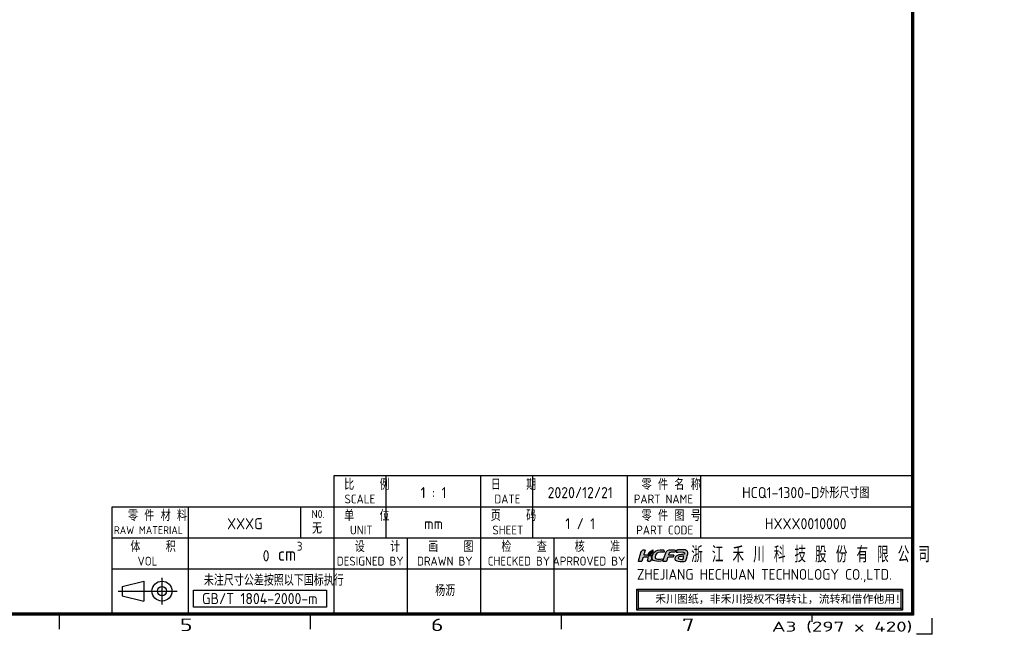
# Model space of a CAD drawing. Extents: x 0 to 576, y 0 to 389.
# Tile 32 of 33: x 288 to 576, y 0 to 180. Entities that reach past the tile are written whole.
import ezdxf
from ezdxf.enums import TextEntityAlignment as Align

# ---------------------------------------------------------------- set-up
doc = ezdxf.new("R2010")
doc.units = 0
doc.header["$LTSCALE"] = 23.1
doc.header["$MEASUREMENT"] = 0
doc.layers.get('0').update_dxf_attribs({"linetype": 'CONTINUOUS'})
doc.layers.add('限高区域④', color=3, linetype='CONTINUOUS')
doc.layers.add('限高区域⑤', color=4, linetype='CONTINUOUS')
doc.styles.get("Standard").update_dxf_attribs({"font": 'isocp3.shx', "bigfont": 'gbcbig.shx'})

# ---------------------------------------------------------------- blocks, each defined once
blk = doc.blocks.new('*T1')
at = {"linetype": 'ByBlock', "width": 1.656197}
blk.add_text('A3 (297 x 420)', height=2, dxfattribs=at).set_placement((367, 16), (395, 16), align=Align.FIT)
blk = doc.blocks.new('hcfa')
at = {"layer": '限高区域⑤'}
h = blk.add_hatch(color=164, dxfattribs=at)
edge = h.paths.add_edge_path()
edge.add_spline(control_points=[(7.07, 2.36), (6.56, 2.36), (5.94, 2.45), (5.68, 1.95)], knot_values=[0.842105, 0.842105, 0.842105, 0.842105, 0.894737, 0.894737, 0.894737, 0.894737], degree=3, periodic=0)
edge.add_spline(control_points=[(5.68, 1.95), (5.5, 1.6), (5.1, 0.37), (5.04, 0.05)], knot_values=[0.894737, 0.894737, 0.894737, 0.894737, 1, 1, 1, 1], degree=3, periodic=0)
edge.add_spline(control_points=[(5.04, 0.05), (5.04, 0.02), (5.04, -0.03), (5.11, -0.03), (5.11, -0.03), (5.11, -0.03), (5.64, -0.03), (5.64, -0.03)], knot_values=[0, 0, 0, 0, 0.052632, 0.052632, 0.052632, 0.052632, 0.105263, 0.105263, 0.105263, 0.105263], degree=3, periodic=0)
edge.add_spline(control_points=[(5.64, -0.03), (5.76, -0.03), (5.74, 0.02), (5.79, 0.22)], knot_values=[0.105263, 0.105263, 0.105263, 0.105263, 0.157895, 0.157895, 0.157895, 0.157895], degree=3, periodic=0)
edge.add_spline(control_points=[(5.79, 0.22), (5.83, 0.33), (5.92, 0.77), (6.02, 0.82)], knot_values=[0.157895, 0.157895, 0.157895, 0.157895, 0.210526, 0.210526, 0.210526, 0.210526], degree=3, periodic=0)
edge.add_spline(control_points=[(6.02, 0.82), (6.12, 0.94), (6.84, 0.81), (7.05, 0.86)], knot_values=[0.210526, 0.210526, 0.210526, 0.210526, 0.263158, 0.263158, 0.263158, 0.263158], degree=3, periodic=0)
edge.add_spline(control_points=[(7.05, 0.86), (7.09, 0.87), (7.11, 0.89), (7.12, 0.92)], knot_values=[0.263158, 0.263158, 0.263158, 0.263158, 0.315789, 0.315789, 0.315789, 0.315789], degree=3, periodic=0)
edge.add_spline(control_points=[(7.12, 0.92), (7.14, 0.97), (7.21, 1.14), (7.21, 1.2)], knot_values=[0.315789, 0.315789, 0.315789, 0.315789, 0.368421, 0.368421, 0.368421, 0.368421], degree=3, periodic=0)
edge.add_spline(control_points=[(7.21, 1.2), (7.21, 1.24), (7.23, 1.29), (7.18, 1.3)], knot_values=[0.368421, 0.368421, 0.368421, 0.368421, 0.421053, 0.421053, 0.421053, 0.421053], degree=3, periodic=0)
edge.add_spline(control_points=[(7.18, 1.3), (6.84, 1.38), (6.46, 1.35), (6.12, 1.32)], knot_values=[0.421053, 0.421053, 0.421053, 0.421053, 0.473684, 0.473684, 0.473684, 0.473684], degree=3, periodic=0)
edge.add_spline(control_points=[(6.12, 1.32), (6.12, 1.37), (6.16, 1.49), (6.17, 1.54)], knot_values=[0.473684, 0.473684, 0.473684, 0.473684, 0.526316, 0.526316, 0.526316, 0.526316], degree=3, periodic=0)
edge.add_spline(control_points=[(6.17, 1.54), (6.24, 1.77), (6.43, 1.86), (6.7, 1.86), (6.7, 1.86), (6.7, 1.86), (7.19, 1.86), (7.19, 1.86)], knot_values=[0.526316, 0.526316, 0.526316, 0.526316, 0.578947, 0.578947, 0.578947, 0.578947, 0.631579, 0.631579, 0.631579, 0.631579], degree=3, periodic=0)
edge.add_spline(control_points=[(7.19, 1.86), (7.31, 1.86), (7.45, 1.84), (7.48, 1.91)], knot_values=[0.631579, 0.631579, 0.631579, 0.631579, 0.684211, 0.684211, 0.684211, 0.684211], degree=3, periodic=0)
edge.add_spline(control_points=[(7.48, 1.91), (7.5, 1.96), (7.57, 2.13), (7.57, 2.19)], knot_values=[0.684211, 0.684211, 0.684211, 0.684211, 0.736842, 0.736842, 0.736842, 0.736842], degree=3, periodic=0)
edge.add_spline(control_points=[(7.57, 2.19), (7.57, 2.25), (7.56, 2.29), (7.49, 2.32)], knot_values=[0.736842, 0.736842, 0.736842, 0.736842, 0.789474, 0.789474, 0.789474, 0.789474], degree=3, periodic=0)
edge.add_spline(control_points=[(7.49, 2.32), (7.38, 2.36), (7.17, 2.36), (7.07, 2.36)], knot_values=[0.789474, 0.789474, 0.789474, 0.789474, 0.842105, 0.842105, 0.842105, 0.842105], degree=3, periodic=0)
edge = h.paths.add_edge_path()
edge.add_spline(control_points=[(3.72, 1.65), (4.08, 2.02), (4.83, 1.84), (5.23, 1.86)], knot_values=[0.538462, 0.538462, 0.538462, 0.538462, 0.615385, 0.615385, 0.615385, 0.615385], degree=3, periodic=0)
edge.add_spline(control_points=[(5.23, 1.86), (5.27, 1.86), (5.31, 2.17), (5.2, 2.29)], knot_values=[0.615385, 0.615385, 0.615385, 0.615385, 0.692308, 0.692308, 0.692308, 0.692308], degree=3, periodic=0)
edge.add_spline(control_points=[(5.2, 2.29), (5.15, 2.34), (5.05, 2.36), (4.95, 2.37)], knot_values=[0.692308, 0.692308, 0.692308, 0.692308, 0.769231, 0.769231, 0.769231, 0.769231], degree=3, periodic=0)
edge.add_spline(control_points=[(4.95, 2.37), (4.27, 2.4), (3.51, 2.36), (3.08, 1.72)], knot_values=[0.769231, 0.769231, 0.769231, 0.769231, 0.846154, 0.846154, 0.846154, 0.846154], degree=3, periodic=0)
edge.add_spline(control_points=[(3.08, 1.72), (2.87, 1.41), (2.66, 0.72), (2.88, 0.37)], knot_values=[0.846154, 0.846154, 0.846154, 0.846154, 1, 1, 1, 1], degree=3, periodic=0)
edge.add_spline(control_points=[(2.88, 0.37), (2.95, 0.26), (3.06, 0.13), (3.25, 0.08)], knot_values=[0, 0, 0, 0, 0.076923, 0.076923, 0.076923, 0.076923], degree=3, periodic=0)
edge.add_spline(control_points=[(3.25, 0.08), (3.71, -0.04), (4.59, -0.06), (4.85, 0.08)], knot_values=[0.076923, 0.076923, 0.076923, 0.076923, 0.153846, 0.153846, 0.153846, 0.153846], degree=3, periodic=0)
edge.add_spline(control_points=[(4.85, 0.08), (4.96, 0.13), (5.03, 0.39), (5, 0.47)], knot_values=[0.153846, 0.153846, 0.153846, 0.153846, 0.230769, 0.230769, 0.230769, 0.230769], degree=3, periodic=0)
edge.add_spline(control_points=[(5, 0.47), (4.99, 0.51), (4.61, 0.46), (4.52, 0.46)], knot_values=[0.230769, 0.230769, 0.230769, 0.230769, 0.307692, 0.307692, 0.307692, 0.307692], degree=3, periodic=0)
edge.add_spline(control_points=[(4.52, 0.46), (4.29, 0.45), (3.89, 0.42), (3.69, 0.5)], knot_values=[0.307692, 0.307692, 0.307692, 0.307692, 0.384615, 0.384615, 0.384615, 0.384615], degree=3, periodic=0)
edge.add_spline(control_points=[(3.69, 0.5), (3.51, 0.58), (3.39, 0.62), (3.39, 0.8)], knot_values=[0.384615, 0.384615, 0.384615, 0.384615, 0.461538, 0.461538, 0.461538, 0.461538], degree=3, periodic=0)
edge.add_spline(control_points=[(3.39, 0.8), (3.39, 1.04), (3.54, 1.47), (3.72, 1.65)], knot_values=[0.461538, 0.461538, 0.461538, 0.461538, 0.538462, 0.538462, 0.538462, 0.538462], degree=3, periodic=0)
edge = h.paths.add_edge_path()
edge.add_spline(control_points=[(1.07, 1.31), (1.08, 1.43), (1.2, 1.78), (1.24, 1.9)], knot_values=[0.68, 0.68, 0.68, 0.68, 0.72, 0.72, 0.72, 0.72], degree=3, periodic=0)
edge.add_spline(control_points=[(1.24, 1.9), (1.26, 1.97), (1.36, 2.23), (1.36, 2.28)], knot_values=[0.72, 0.72, 0.72, 0.72, 0.76, 0.76, 0.76, 0.76], degree=3, periodic=0)
edge.add_spline(control_points=[(1.36, 2.28), (1.36, 2.39), (1.07, 2.39), (0.92, 2.35)], knot_values=[0.76, 0.76, 0.76, 0.76, 0.8, 0.8, 0.8, 0.8], degree=3, periodic=0)
edge.add_spline(control_points=[(0.92, 2.35), (0.83, 2.31), (0.74, 2.24), (0.68, 2.17)], knot_values=[0.8, 0.8, 0.8, 0.8, 0.84, 0.84, 0.84, 0.84], degree=3, periodic=0)
edge.add_spline(control_points=[(0.68, 2.17), (0.61, 2.08), (0.53, 1.93), (0.5, 1.82)], knot_values=[0.84, 0.84, 0.84, 0.84, 0.88, 0.88, 0.88, 0.88], degree=3, periodic=0)
edge.add_spline(control_points=[(0.5, 1.82), (0.35, 1.34), (0.22, 0.86), (0.09, 0.38)], knot_values=[0.88, 0.88, 0.88, 0.88, 0.92, 0.92, 0.92, 0.92], degree=3, periodic=0)
edge.add_spline(control_points=[(0.09, 0.38), (0.07, 0.32), (-0.01, 0.1), (-0.01, 0.05)], knot_values=[0.92, 0.92, 0.92, 0.92, 1, 1, 1, 1], degree=3, periodic=0)
edge.add_spline(control_points=[(-0.01, 0.05), (-0.01, 0.02), (-0.01, -0.03), (0.06, -0.03), (0.06, -0.03), (0.06, -0.03), (0.59, -0.03), (0.59, -0.03)], knot_values=[0, 0, 0, 0, 0.04, 0.04, 0.04, 0.04, 0.08, 0.08, 0.08, 0.08], degree=3, periodic=0)
edge.add_spline(control_points=[(0.59, -0.03), (0.71, -0.03), (0.72, 0.1), (0.75, 0.22), (0.75, 0.22), (0.75, 0.22), (0.89, 0.69), (0.89, 0.69)], knot_values=[0.08, 0.08, 0.08, 0.08, 0.12, 0.12, 0.12, 0.12, 0.16, 0.16, 0.16, 0.16], degree=3, periodic=0)
edge.add_spline(control_points=[(0.89, 0.69), (0.91, 0.76), (0.93, 0.77), (0.99, 0.8)], knot_values=[0.16, 0.16, 0.16, 0.16, 0.2, 0.2, 0.2, 0.2], degree=3, periodic=0)
edge.add_spline(control_points=[(0.99, 0.8), (1.12, 0.86), (1.89, 0.9), (1.97, 0.81)], knot_values=[0.2, 0.2, 0.2, 0.2, 0.24, 0.24, 0.24, 0.24], degree=3, periodic=0)
edge.add_spline(control_points=[(1.97, 0.81), (2.06, 0.7), (1.94, 0.45), (1.89, 0.3)], knot_values=[0.24, 0.24, 0.24, 0.24, 0.28, 0.28, 0.28, 0.28], degree=3, periodic=0)
edge.add_spline(control_points=[(1.89, 0.3), (1.87, 0.21), (1.75, -0.03), (1.9, -0.03), (1.9, -0.03), (1.9, -0.03), (2.39, -0.03), (2.39, -0.03)], knot_values=[0.28, 0.28, 0.28, 0.28, 0.32, 0.32, 0.32, 0.32, 0.36, 0.36, 0.36, 0.36], degree=3, periodic=0)
edge.add_spline(control_points=[(2.39, -0.03), (2.47, -0.03), (2.66, 0.65), (2.66, 0.77)], knot_values=[0.36, 0.36, 0.36, 0.36, 0.4, 0.4, 0.4, 0.4], degree=3, periodic=0)
edge.add_spline(control_points=[(2.66, 0.77), (2.66, 0.98), (2.57, 1.1), (2.45, 1.19)], knot_values=[0.4, 0.4, 0.4, 0.4, 0.44, 0.44, 0.44, 0.44], degree=3, periodic=0)
edge.add_spline(control_points=[(2.45, 1.19), (2.4, 1.22), (2.34, 1.25), (2.28, 1.27)], knot_values=[0.44, 0.44, 0.44, 0.44, 0.48, 0.48, 0.48, 0.48], degree=3, periodic=0)
edge.add_spline(control_points=[(2.28, 1.27), (2.25, 1.27), (2.22, 1.27), (2.19, 1.26)], knot_values=[0.48, 0.48, 0.48, 0.48, 0.52, 0.52, 0.52, 0.52], degree=3, periodic=0)
edge.add_spline(control_points=[(2.19, 1.26), (2.15, 1.09), (2.21, 1.14), (2.01, 1.05)], knot_values=[0.52, 0.52, 0.52, 0.52, 0.56, 0.56, 0.56, 0.56], degree=3, periodic=0)
edge.add_spline(control_points=[(2.01, 1.05), (1.98, 1.04), (2, 1.04), (1.96, 1.03)], knot_values=[0.56, 0.56, 0.56, 0.56, 0.6, 0.6, 0.6, 0.6], degree=3, periodic=0)
edge.add_spline(control_points=[(1.96, 1.03), (1.96, 1.1), (1.99, 1.22), (2.03, 1.33)], knot_values=[0.6, 0.6, 0.6, 0.6, 0.64, 0.64, 0.64, 0.64], degree=3, periodic=0)
edge.add_spline(control_points=[(2.03, 1.33), (1.71, 1.37), (1.35, 1.32), (1.07, 1.31)], knot_values=[0.64, 0.64, 0.64, 0.64, 0.68, 0.68, 0.68, 0.68], degree=3, periodic=0)
edge = h.paths.add_edge_path()
edge.add_spline(control_points=[(9.76, 0.39), (9.93, 0.81), (10.07, 1.5), (10.1, 1.82)], knot_values=[0, 0, 0, 0, 0.045455, 0.045455, 0.045455, 0.045455], degree=3, periodic=0)
edge.add_spline(control_points=[(10.1, 1.82), (10.09, 1.99), (10.01, 2.14), (9.78, 2.25)], knot_values=[0.909091, 0.909091, 0.909091, 0.909091, 1, 1, 1, 1], degree=3, periodic=0)
edge.add_spline(control_points=[(9.78, 2.25), (9.53, 2.38), (9.13, 2.37), (8.82, 2.37)], knot_values=[0.863636, 0.863636, 0.863636, 0.863636, 0.909091, 0.909091, 0.909091, 0.909091], degree=3, periodic=0)
edge.add_spline(control_points=[(8.82, 2.37), (8.55, 2.37), (8.28, 2.37), (8.04, 2.34)], knot_values=[0.818182, 0.818182, 0.818182, 0.818182, 0.863636, 0.863636, 0.863636, 0.863636], degree=3, periodic=0)
edge.add_spline(control_points=[(8.04, 2.34), (7.98, 2.33), (7.9, 2.32), (7.86, 2.29)], knot_values=[0.772727, 0.772727, 0.772727, 0.772727, 0.818182, 0.818182, 0.818182, 0.818182], degree=3, periodic=0)
edge.add_spline(control_points=[(7.86, 2.29), (7.79, 2.25), (7.73, 2), (7.71, 1.93)], knot_values=[0.727273, 0.727273, 0.727273, 0.727273, 0.772727, 0.772727, 0.772727, 0.772727], degree=3, periodic=0)
edge.add_spline(control_points=[(7.71, 1.93), (7.7, 1.89), (7.68, 1.86), (7.72, 1.86)], knot_values=[0.681818, 0.681818, 0.681818, 0.681818, 0.727273, 0.727273, 0.727273, 0.727273], degree=3, periodic=0)
edge.add_spline(control_points=[(7.72, 1.86), (8.06, 1.9), (9.44, 2.11), (9.44, 1.71)], knot_values=[0.636364, 0.636364, 0.636364, 0.636364, 0.681818, 0.681818, 0.681818, 0.681818], degree=3, periodic=0)
edge.add_spline(control_points=[(9.44, 1.71), (9.44, 1.65), (9.43, 1.5), (9.4, 1.48)], knot_values=[0.590909, 0.590909, 0.590909, 0.590909, 0.636364, 0.636364, 0.636364, 0.636364], degree=3, periodic=0)
edge.add_spline(control_points=[(9.4, 1.48), (9.39, 1.47), (9.38, 1.47), (9.36, 1.47)], knot_values=[0.545455, 0.545455, 0.545455, 0.545455, 0.590909, 0.590909, 0.590909, 0.590909], degree=3, periodic=0)
edge.add_spline(control_points=[(9.36, 1.47), (8.99, 1.39), (8.61, 1.41), (8.23, 1.31)], knot_values=[0.5, 0.5, 0.5, 0.5, 0.545455, 0.545455, 0.545455, 0.545455], degree=3, periodic=0)
edge.add_spline(control_points=[(8.23, 1.31), (8.05, 1.26), (7.85, 1.18), (7.71, 1.07)], knot_values=[0.454545, 0.454545, 0.454545, 0.454545, 0.5, 0.5, 0.5, 0.5], degree=3, periodic=0)
edge.add_spline(control_points=[(7.71, 1.07), (7.64, 1.01), (7.57, 0.94), (7.52, 0.87)], knot_values=[0.409091, 0.409091, 0.409091, 0.409091, 0.454545, 0.454545, 0.454545, 0.454545], degree=3, periodic=0)
edge.add_spline(control_points=[(7.52, 0.87), (7.44, 0.72), (7.38, 0.48), (7.47, 0.32)], knot_values=[0.363636, 0.363636, 0.363636, 0.363636, 0.409091, 0.409091, 0.409091, 0.409091], degree=3, periodic=0)
edge.add_spline(control_points=[(7.47, 0.32), (7.5, 0.28), (7.53, 0.24), (7.57, 0.21)], knot_values=[0.318182, 0.318182, 0.318182, 0.318182, 0.363636, 0.363636, 0.363636, 0.363636], degree=3, periodic=0)
edge.add_spline(control_points=[(7.57, 0.21), (7.78, -0.01), (8.48, -0.04), (8.78, -0.02)], knot_values=[0.272727, 0.272727, 0.272727, 0.272727, 0.318182, 0.318182, 0.318182, 0.318182], degree=3, periodic=0)
edge.add_spline(control_points=[(8.78, -0.02), (8.82, -0.02), (8.85, -0.02), (8.96, -0.01)], knot_values=[0.227273, 0.227273, 0.227273, 0.227273, 0.272727, 0.272727, 0.272727, 0.272727], degree=3, periodic=0)
edge.add_spline(control_points=[(8.96, -0.01), (8.96, -0.01), (8.95, -0.04), (8.95, -0.04)], knot_values=[0.181818, 0.181818, 0.181818, 0.181818, 0.227273, 0.227273, 0.227273, 0.227273], degree=3, periodic=0)
edge.add_spline(control_points=[(8.95, -0.04), (8.95, -0.04), (8.95, -0.04), (8.96, -0.04)], knot_values=[0.136364, 0.136364, 0.136364, 0.136364, 0.181818, 0.181818, 0.181818, 0.181818], degree=3, periodic=0)
edge.add_spline(control_points=[(8.96, -0.04), (9.17, -0.04), (9.51, -0.01), (9.57, 0.04)], knot_values=[0.090909, 0.090909, 0.090909, 0.090909, 0.136364, 0.136364, 0.136364, 0.136364], degree=3, periodic=0)
edge.add_spline(control_points=[(9.57, 0.04), (9.64, 0.1), (9.72, 0.29), (9.76, 0.39)], knot_values=[0.045455, 0.045455, 0.045455, 0.045455, 0.090909, 0.090909, 0.090909, 0.090909], degree=3, periodic=0)
edge = h.paths.add_edge_path(flags=16)
edge.add_spline(control_points=[(9.27, 1.06), (9.24, 0.91), (9.12, 0.54), (9.07, 0.41)], knot_values=[0.6, 0.6, 0.6, 0.6, 1, 1, 1, 1], degree=3, periodic=0)
edge.add_spline(control_points=[(9.07, 0.41), (8.88, 0.41), (8.11, 0.36), (8.11, 0.65)], knot_values=[0, 0, 0, 0, 0.2, 0.2, 0.2, 0.2], degree=3, periodic=0)
edge.add_spline(control_points=[(8.11, 0.65), (8.11, 0.76), (8.19, 0.85), (8.26, 0.9)], knot_values=[0.2, 0.2, 0.2, 0.2, 0.4, 0.4, 0.4, 0.4], degree=3, periodic=0)
edge.add_spline(control_points=[(8.26, 0.9), (8.43, 1.01), (9.09, 1.06), (9.27, 1.06)], knot_values=[0.4, 0.4, 0.4, 0.4, 0.6, 0.6, 0.6, 0.6], degree=3, periodic=0)
h = blk.add_hatch(color=82, dxfattribs=at)
edge = h.paths.add_edge_path()
edge.add_spline(control_points=[(2.71, 1.97), (2.54, 1.64), (2.3, 1.69), (2.12, 1.4)], knot_values=[0.823529, 0.823529, 0.823529, 0.823529, 0.882353, 0.882353, 0.882353, 0.882353], degree=3, periodic=0)
edge.add_spline(control_points=[(2.12, 1.4), (2.08, 1.35), (2.02, 1.18), (2.02, 1.11)], knot_values=[0.882353, 0.882353, 0.882353, 0.882353, 1, 1, 1, 1], degree=3, periodic=0)
edge.add_spline(control_points=[(2.02, 1.11), (2.03, 1.11), (2.03, 1.11), (2.04, 1.12)], knot_values=[0, 0, 0, 0, 0.058824, 0.058824, 0.058824, 0.058824], degree=3, periodic=0)
edge.add_spline(control_points=[(2.04, 1.12), (2.14, 1.16), (2.1, 1.13), (2.13, 1.24)], knot_values=[0.058824, 0.058824, 0.058824, 0.058824, 0.117647, 0.117647, 0.117647, 0.117647], degree=3, periodic=0)
edge.add_spline(control_points=[(2.13, 1.24), (2.14, 1.27), (2.14, 1.28), (2.15, 1.31)], knot_values=[0.117647, 0.117647, 0.117647, 0.117647, 0.176471, 0.176471, 0.176471, 0.176471], degree=3, periodic=0)
edge.add_spline(control_points=[(2.15, 1.31), (2.51, 1.32), (2.84, 1.56), (2.9, 1.92)], knot_values=[0.176471, 0.176471, 0.176471, 0.176471, 0.235294, 0.235294, 0.235294, 0.235294], degree=3, periodic=0)
edge.add_spline(control_points=[(2.9, 1.92), (2.91, 1.98), (2.92, 2.04), (2.92, 2.11)], knot_values=[0.235294, 0.235294, 0.235294, 0.235294, 0.294118, 0.294118, 0.294118, 0.294118], degree=3, periodic=0)
edge.add_spline(control_points=[(2.92, 2.11), (2.92, 2.11), (2.92, 2.25), (2.92, 2.25)], knot_values=[0.294118, 0.294118, 0.294118, 0.294118, 0.352941, 0.352941, 0.352941, 0.352941], degree=3, periodic=0)
edge.add_spline(control_points=[(2.92, 2.25), (2.92, 2.29), (2.92, 2.32), (2.92, 2.37)], knot_values=[0.352941, 0.352941, 0.352941, 0.352941, 0.411765, 0.411765, 0.411765, 0.411765], degree=3, periodic=0)
edge.add_spline(control_points=[(2.92, 2.37), (2.87, 2.37), (2.88, 2.33), (2.79, 2.25)], knot_values=[0.411765, 0.411765, 0.411765, 0.411765, 0.470588, 0.470588, 0.470588, 0.470588], degree=3, periodic=0)
edge.add_spline(control_points=[(2.79, 2.25), (2.66, 2.14), (2.52, 2.13), (2.35, 2.01)], knot_values=[0.470588, 0.470588, 0.470588, 0.470588, 0.529412, 0.529412, 0.529412, 0.529412], degree=3, periodic=0)
edge.add_spline(control_points=[(2.35, 2.01), (2.26, 1.95), (2.18, 1.87), (2.13, 1.77)], knot_values=[0.529412, 0.529412, 0.529412, 0.529412, 0.588235, 0.588235, 0.588235, 0.588235], degree=3, periodic=0)
edge.add_spline(control_points=[(2.13, 1.77), (2.11, 1.72), (2.08, 1.67), (2.07, 1.6)], knot_values=[0.588235, 0.588235, 0.588235, 0.588235, 0.647059, 0.647059, 0.647059, 0.647059], degree=3, periodic=0)
edge.add_spline(control_points=[(2.07, 1.6), (2.07, 1.59), (2.05, 1.39), (2.08, 1.39)], knot_values=[0.647059, 0.647059, 0.647059, 0.647059, 0.705882, 0.705882, 0.705882, 0.705882], degree=3, periodic=0)
edge.add_spline(control_points=[(2.08, 1.39), (2.1, 1.46), (2.17, 1.57), (2.3, 1.65)], knot_values=[0.705882, 0.705882, 0.705882, 0.705882, 0.764706, 0.764706, 0.764706, 0.764706], degree=3, periodic=0)
edge.add_spline(control_points=[(2.3, 1.65), (2.49, 1.77), (2.61, 1.83), (2.71, 1.97)], knot_values=[0.764706, 0.764706, 0.764706, 0.764706, 0.823529, 0.823529, 0.823529, 0.823529], degree=3, periodic=0)
at = {"layer": '限高区域④', "color": 164}
for points, knots in [([(-0.01, 0.05), (-0.01, 0.02), (-0.01, -0.03), (0.06, -0.03), (0.06, -0.03), (0.06, -0.03), (0.59, -0.03), (0.59, -0.03), (0.59, -0.03), (0.71, -0.03), (0.72, 0.1), (0.75, 0.22), (0.75, 0.22), (0.75, 0.22), (0.89, 0.69), (0.89, 0.69), (0.89, 0.69), (0.91, 0.76), (0.93, 0.77), (0.99, 0.8), (0.99, 0.8), (1.12, 0.86), (1.89, 0.9), (1.97, 0.81), (1.97, 0.81), (2.06, 0.7), (1.94, 0.45), (1.89, 0.3), (1.89, 0.3), (1.87, 0.21), (1.75, -0.03), (1.9, -0.03), (1.9, -0.03), (1.9, -0.03), (2.39, -0.03), (2.39, -0.03), (2.39, -0.03), (2.47, -0.03), (2.66, 0.65), (2.66, 0.77), (2.66, 0.77), (2.66, 0.98), (2.57, 1.1), (2.45, 1.19), (2.45, 1.19), (2.4, 1.22), (2.34, 1.25), (2.28, 1.27), (2.28, 1.27), (2.25, 1.27), (2.22, 1.27), (2.19, 1.26), (2.19, 1.26), (2.15, 1.09), (2.21, 1.14), (2.01, 1.05), (2.01, 1.05), (1.98, 1.04), (2, 1.04), (1.96, 1.03), (1.96, 1.03), (1.96, 1.1), (1.99, 1.22), (2.03, 1.33), (2.03, 1.33), (1.71, 1.37), (1.35, 1.32), (1.07, 1.31), (1.07, 1.31), (1.08, 1.43), (1.2, 1.78), (1.24, 1.9), (1.24, 1.9), (1.26, 1.97), (1.36, 2.23), (1.36, 2.28), (1.36, 2.28), (1.36, 2.39), (1.07, 2.39), (0.92, 2.35), (0.92, 2.35), (0.83, 2.31), (0.74, 2.24), (0.68, 2.17), (0.68, 2.17), (0.61, 2.08), (0.53, 1.93), (0.5, 1.82), (0.5, 1.82), (0.35, 1.34), (0.22, 0.86), (0.09, 0.38), (0.09, 0.38), (0.07, 0.32), (-0.01, 0.1), (-0.01, 0.05)], [0, 0, 0, 0, 0.04, 0.04, 0.04, 0.04, 0.08, 0.08, 0.08, 0.08, 0.12, 0.12, 0.12, 0.12, 0.16, 0.16, 0.16, 0.16, 0.2, 0.2, 0.2, 0.2, 0.24, 0.24, 0.24, 0.24, 0.28, 0.28, 0.28, 0.28, 0.32, 0.32, 0.32, 0.32, 0.36, 0.36, 0.36, 0.36, 0.4, 0.4, 0.4, 0.4, 0.44, 0.44, 0.44, 0.44, 0.48, 0.48, 0.48, 0.48, 0.52, 0.52, 0.52, 0.52, 0.56, 0.56, 0.56, 0.56, 0.6, 0.6, 0.6, 0.6, 0.64, 0.64, 0.64, 0.64, 0.68, 0.68, 0.68, 0.68, 0.72, 0.72, 0.72, 0.72, 0.76, 0.76, 0.76, 0.76, 0.8, 0.8, 0.8, 0.8, 0.84, 0.84, 0.84, 0.84, 0.88, 0.88, 0.88, 0.88, 0.92, 0.92, 0.92, 0.92, 1, 1, 1, 1]), ([(2.88, 0.37), (2.95, 0.26), (3.06, 0.13), (3.25, 0.08), (3.25, 0.08), (3.71, -0.04), (4.59, -0.06), (4.85, 0.08), (4.85, 0.08), (4.96, 0.13), (5.03, 0.39), (5, 0.47), (5, 0.47), (4.99, 0.51), (4.61, 0.46), (4.52, 0.46), (4.52, 0.46), (4.29, 0.45), (3.89, 0.42), (3.69, 0.5), (3.69, 0.5), (3.51, 0.58), (3.39, 0.62), (3.39, 0.8), (3.39, 0.8), (3.39, 1.04), (3.54, 1.47), (3.72, 1.65), (3.72, 1.65), (4.08, 2.02), (4.83, 1.84), (5.23, 1.86), (5.23, 1.86), (5.27, 1.86), (5.31, 2.17), (5.2, 2.29), (5.2, 2.29), (5.15, 2.34), (5.05, 2.36), (4.95, 2.37), (4.95, 2.37), (4.27, 2.4), (3.51, 2.36), (3.08, 1.72), (3.08, 1.72), (2.87, 1.41), (2.66, 0.72), (2.88, 0.37)], [0, 0, 0, 0, 0.076923, 0.076923, 0.076923, 0.076923, 0.153846, 0.153846, 0.153846, 0.153846, 0.230769, 0.230769, 0.230769, 0.230769, 0.307692, 0.307692, 0.307692, 0.307692, 0.384615, 0.384615, 0.384615, 0.384615, 0.461538, 0.461538, 0.461538, 0.461538, 0.538462, 0.538462, 0.538462, 0.538462, 0.615385, 0.615385, 0.615385, 0.615385, 0.692308, 0.692308, 0.692308, 0.692308, 0.769231, 0.769231, 0.769231, 0.769231, 0.846154, 0.846154, 0.846154, 0.846154, 1, 1, 1, 1]), ([(5.04, 0.05), (5.04, 0.02), (5.04, -0.03), (5.11, -0.03), (5.11, -0.03), (5.11, -0.03), (5.64, -0.03), (5.64, -0.03), (5.64, -0.03), (5.76, -0.03), (5.74, 0.02), (5.79, 0.22), (5.79, 0.22), (5.83, 0.33), (5.92, 0.77), (6.02, 0.82), (6.02, 0.82), (6.12, 0.94), (6.84, 0.81), (7.05, 0.86), (7.05, 0.86), (7.09, 0.87), (7.11, 0.89), (7.12, 0.92), (7.12, 0.92), (7.14, 0.97), (7.21, 1.14), (7.21, 1.2), (7.21, 1.2), (7.21, 1.24), (7.23, 1.29), (7.18, 1.3), (7.18, 1.3), (6.84, 1.38), (6.46, 1.35), (6.12, 1.32), (6.12, 1.32), (6.12, 1.37), (6.16, 1.49), (6.17, 1.54), (6.17, 1.54), (6.24, 1.77), (6.43, 1.86), (6.7, 1.86), (6.7, 1.86), (6.7, 1.86), (7.19, 1.86), (7.19, 1.86), (7.19, 1.86), (7.31, 1.86), (7.45, 1.84), (7.48, 1.91), (7.48, 1.91), (7.5, 1.96), (7.57, 2.13), (7.57, 2.19), (7.57, 2.19), (7.57, 2.25), (7.56, 2.29), (7.49, 2.32), (7.49, 2.32), (7.38, 2.36), (7.17, 2.36), (7.07, 2.36), (7.07, 2.36), (6.56, 2.36), (5.94, 2.45), (5.68, 1.95), (5.68, 1.95), (5.5, 1.6), (5.1, 0.37), (5.04, 0.05)], [0, 0, 0, 0, 0.052632, 0.052632, 0.052632, 0.052632, 0.105263, 0.105263, 0.105263, 0.105263, 0.157895, 0.157895, 0.157895, 0.157895, 0.210526, 0.210526, 0.210526, 0.210526, 0.263158, 0.263158, 0.263158, 0.263158, 0.315789, 0.315789, 0.315789, 0.315789, 0.368421, 0.368421, 0.368421, 0.368421, 0.421053, 0.421053, 0.421053, 0.421053, 0.473684, 0.473684, 0.473684, 0.473684, 0.526316, 0.526316, 0.526316, 0.526316, 0.578947, 0.578947, 0.578947, 0.578947, 0.631579, 0.631579, 0.631579, 0.631579, 0.684211, 0.684211, 0.684211, 0.684211, 0.736842, 0.736842, 0.736842, 0.736842, 0.789474, 0.789474, 0.789474, 0.789474, 0.842105, 0.842105, 0.842105, 0.842105, 0.894737, 0.894737, 0.894737, 0.894737, 1, 1, 1, 1]), ([(10.1, 1.82), (10.07, 1.5), (9.93, 0.81), (9.76, 0.39), (9.76, 0.39), (9.72, 0.29), (9.64, 0.1), (9.57, 0.04), (9.57, 0.04), (9.51, -0.01), (9.17, -0.04), (8.96, -0.04), (8.96, -0.04), (8.95, -0.04), (8.95, -0.04), (8.95, -0.04), (8.95, -0.04), (8.95, -0.04), (8.96, -0.01), (8.96, -0.01), (8.96, -0.01), (8.85, -0.02), (8.82, -0.02), (8.78, -0.02), (8.78, -0.02), (8.48, -0.04), (7.78, -0.01), (7.57, 0.21), (7.57, 0.21), (7.53, 0.24), (7.5, 0.28), (7.47, 0.32), (7.47, 0.32), (7.38, 0.48), (7.44, 0.72), (7.52, 0.87), (7.52, 0.87), (7.57, 0.94), (7.64, 1.01), (7.71, 1.07), (7.71, 1.07), (7.85, 1.18), (8.05, 1.26), (8.23, 1.31), (8.23, 1.31), (8.61, 1.41), (8.99, 1.39), (9.36, 1.47), (9.36, 1.47), (9.38, 1.47), (9.39, 1.47), (9.4, 1.48), (9.4, 1.48), (9.43, 1.5), (9.44, 1.65), (9.44, 1.71), (9.44, 1.71), (9.44, 2.11), (8.06, 1.9), (7.72, 1.86), (7.72, 1.86), (7.68, 1.86), (7.7, 1.89), (7.71, 1.93), (7.71, 1.93), (7.73, 2), (7.79, 2.25), (7.86, 2.29), (7.86, 2.29), (7.9, 2.32), (7.98, 2.33), (8.04, 2.34), (8.04, 2.34), (8.28, 2.37), (8.55, 2.37), (8.82, 2.37), (8.82, 2.37), (9.13, 2.37), (9.53, 2.38), (9.78, 2.25), (9.78, 2.25), (10.01, 2.14), (10.09, 1.99), (10.1, 1.82)], [0, 0, 0, 0, 0.045455, 0.045455, 0.045455, 0.045455, 0.090909, 0.090909, 0.090909, 0.090909, 0.136364, 0.136364, 0.136364, 0.136364, 0.181818, 0.181818, 0.181818, 0.181818, 0.227273, 0.227273, 0.227273, 0.227273, 0.272727, 0.272727, 0.272727, 0.272727, 0.318182, 0.318182, 0.318182, 0.318182, 0.363636, 0.363636, 0.363636, 0.363636, 0.409091, 0.409091, 0.409091, 0.409091, 0.454545, 0.454545, 0.454545, 0.454545, 0.5, 0.5, 0.5, 0.5, 0.545455, 0.545455, 0.545455, 0.545455, 0.590909, 0.590909, 0.590909, 0.590909, 0.636364, 0.636364, 0.636364, 0.636364, 0.681818, 0.681818, 0.681818, 0.681818, 0.727273, 0.727273, 0.727273, 0.727273, 0.772727, 0.772727, 0.772727, 0.772727, 0.818182, 0.818182, 0.818182, 0.818182, 0.863636, 0.863636, 0.863636, 0.863636, 0.909091, 0.909091, 0.909091, 0.909091, 1, 1, 1, 1]), ([(9.07, 0.41), (8.88, 0.41), (8.11, 0.36), (8.11, 0.65), (8.11, 0.65), (8.11, 0.76), (8.19, 0.85), (8.26, 0.9), (8.26, 0.9), (8.43, 1.01), (9.09, 1.06), (9.27, 1.06), (9.27, 1.06), (9.24, 0.91), (9.12, 0.54), (9.07, 0.41)], [0, 0, 0, 0, 0.2, 0.2, 0.2, 0.2, 0.4, 0.4, 0.4, 0.4, 0.6, 0.6, 0.6, 0.6, 1, 1, 1, 1])]:
    blk.add_open_spline(points, degree=3, knots=knots, dxfattribs=at)
at = {"layer": '限高区域④', "color": 82}
blk.add_open_spline([(2.02, 1.11), (2.03, 1.11), (2.03, 1.11), (2.04, 1.12), (2.04, 1.12), (2.14, 1.16), (2.1, 1.13), (2.13, 1.24), (2.13, 1.24), (2.14, 1.27), (2.14, 1.28), (2.15, 1.31), (2.15, 1.31), (2.51, 1.32), (2.84, 1.56), (2.9, 1.92), (2.9, 1.92), (2.91, 1.98), (2.92, 2.04), (2.92, 2.11), (2.92, 2.11), (2.92, 2.11), (2.92, 2.25), (2.92, 2.25), (2.92, 2.25), (2.92, 2.29), (2.92, 2.32), (2.92, 2.37), (2.92, 2.37), (2.87, 2.37), (2.88, 2.33), (2.79, 2.25), (2.79, 2.25), (2.66, 2.14), (2.52, 2.13), (2.35, 2.01), (2.35, 2.01), (2.26, 1.95), (2.18, 1.87), (2.13, 1.77), (2.13, 1.77), (2.11, 1.72), (2.08, 1.67), (2.07, 1.6), (2.07, 1.6), (2.07, 1.59), (2.05, 1.39), (2.08, 1.39), (2.08, 1.39), (2.1, 1.46), (2.17, 1.57), (2.3, 1.65), (2.3, 1.65), (2.49, 1.77), (2.61, 1.83), (2.71, 1.97), (2.71, 1.97), (2.54, 1.64), (2.3, 1.69), (2.12, 1.4), (2.12, 1.4), (2.08, 1.35), (2.02, 1.18), (2.02, 1.11)], degree=3, knots=[0, 0, 0, 0, 0.058824, 0.058824, 0.058824, 0.058824, 0.117647, 0.117647, 0.117647, 0.117647, 0.176471, 0.176471, 0.176471, 0.176471, 0.235294, 0.235294, 0.235294, 0.235294, 0.294118, 0.294118, 0.294118, 0.294118, 0.352941, 0.352941, 0.352941, 0.352941, 0.411765, 0.411765, 0.411765, 0.411765, 0.470588, 0.470588, 0.470588, 0.470588, 0.529412, 0.529412, 0.529412, 0.529412, 0.588235, 0.588235, 0.588235, 0.588235, 0.647059, 0.647059, 0.647059, 0.647059, 0.705882, 0.705882, 0.705882, 0.705882, 0.764706, 0.764706, 0.764706, 0.764706, 0.823529, 0.823529, 0.823529, 0.823529, 0.882353, 0.882353, 0.882353, 0.882353, 1, 1, 1, 1], dxfattribs=at)
blk = doc.blocks.new('A3')
for p, q in [((649.45, 294.88), (649.45, 4.47)), ((649.67, 295.1), (649.67, 4.24)), ((649.22, 294.65), (649.22, 4.69)), ((649.22, 35.61), (519.22, 35.61)), ((519.22, 35.61), (519.22, 4.69)), ((531.02, 21.61), (531.02, 35.61)), ((552.22, 35.61), (552.22, 4.69)), ((564.02, 21.61), (564.02, 35.61)), ((585.22, 35.61), (585.22, 4.69)), ((601.72, 35.61), (601.72, 21.61)), ((649.22, 28.61), (469.26, 28.61)), ((469.26, 28.61), (469.26, 4.69)), ((486.5, 4.69), (486.5, 28.61)), ((511.72, 28.61), (511.72, 21.61)), ((649.22, 21.61), (469.26, 21.61)), ((535.72, 21.61), (535.72, 4.69)), ((568.72, 21.61), (568.72, 4.69)), ((585.22, 14.61), (469.26, 14.61)), ((471.57, 10.71), (476.46, 11.92)), ((476.46, 11.92), (476.46, 7.41)), ((480.52, 12.66), (480.52, 6.62)), ((470.67, 9.67), (483.93, 9.67)), ((471.57, 10.71), (471.57, 8.62)), ((587.76, 9.76), (587.4, 10.11)), ((647.2, 10.11), (646.84, 9.76)), ((471.57, 8.62), (476.46, 7.41)), ((649.45, 4.47), (231.35, 4.47)), ((649.22, 4.69), (231.57, 4.69)), ((457.35, 4.47), (457.35, 1.08)), ((513.85, 4.47), (513.85, 1.08)), ((570.35, 4.47), (570.35, 1.08)), ((587.4, 5.37), (587.76, 5.73)), ((626.85, 4.47), (626.85, 2.77)), ((647.2, 5.37), (646.84, 5.73)), ((649.67, 4.24), (231.12, 4.24)), ((653.92, 0), (653.92, 3.54)), ((653.92, 0), (650.38, 0))]:
    blk.add_line(p, q)
for points in [[(487.58, 9.92), (517.59, 9.92), (517.59, 6.06), (487.58, 6.06)], [(587.4, 10.11), (647.2, 10.11), (647.2, 5.37), (587.4, 5.37)], [(587.76, 9.76), (646.84, 9.76), (646.84, 5.73), (587.76, 5.73)]]:
    blk.add_lwpolyline(points, close=True)
for radius in [2.25, 1.04]:
    blk.add_circle((480.52, 9.67), radius)
for name, p, xscale, yscale, zscale in [('hcfa', (587.8, 16.38), 1.1, 1.1, 1.1), ('*T1', (203.1, -17.54), 1.13, 1.13, 1.13)]:
    blk.add_blockref(name, p, dxfattribs=dict(xscale=xscale, yscale=yscale, zscale=zscale))
for s, height, p in [('比    例', 2.5, (521.54, 32.47)), ('日    期', 2.5, (554.54, 32.47)), ('零 件 名 称', 2.5, (588.51, 32.47)), ('SCALE', 2, (521.62, 29.43)), ('DATE', 2, (555.34, 29.43)), ('PART NAME', 2, (586.74, 29.43)), ('零 件 材 料', 2.5, (472.86, 25.47)), ('N0.', 1.8, (514.17, 26.15)), ('单    位', 2.5, (521.54, 25.47)), ('页    码', 2.5, (554.54, 25.47)), ('零 件 图 号', 2.5, (588.51, 25.47)), ('UNIT', 2, (522.83, 22.43)), ('SHEET', 2, (554.91, 22.43)), ('PART CODE', 2, (587.29, 22.43)), ('RAW MATERIAL', 1.8, (469.68, 22.51)), ('体    积', 2.5, (473.41, 18.47)), ('3', 2, (510.88, 18.78)), ('设    计', 2.5, (523.93, 18.47)), ('画    图', 2.5, (540.43, 18.47)), ('检    查', 2.5, (556.93, 18.47)), ('核    准', 2.5, (573.43, 18.47)), ('浙 江 禾 川 科 技 股 份 有 限 公 司', 3.6, (599.66, 16.13)), ('cm', 3, (506.61, 16.51)), ('VOL', 2, (475.03, 15.43)), ('DESIGNED BY', 2, (519.87, 15.43)), ('DRAWN BY', 2, (537.94, 15.43)), ('CHECKED BY', 2, (553.85, 15.43)), ('APRROVED BY ', 2, (568.46, 15.43)), ('未注尺寸公差按照以下国标执行', 2.5, (489.94, 10.9)), ('ZHEJIANG HECHUAN TECHNOLOGY CO.,LTD.', 2.4, (587.43, 12.24))]:
    blk.add_text(s, height=height).set_placement(p)
for s, width, p, p2 in [('5', 1.690842, (484.57, 0.66), (487.39, 0.66)), ('6', 1.667761, (541.07, 0.66), (543.89, 0.66)), ('7', 1.818182, (597.57, 0.66), (600.39, 0.66))]:
    blk.add_text(s, height=2.83, dxfattribs=dict(width=width)).set_placement(p, p2, align=Align.FIT)
at = {"insert": (591.55, 8.81), "char_height": 1.8, "attachment_point": 1}
blk.add_mtext_dynamic_manual_height_columns('{\\fMicrosoft YaHei|b0|i0|c134|p34;禾川图纸，非禾川授权不得转让，流转和借作他用\\fMicrosoft YaHei Light|b0|i0|c134|p34;！}', width=53.9728, gutter_width=12.5, heights=[0], dxfattribs=at)
for tag, p in [('XXXE', (541.66, 30.61)), ('XXXC', (574.68, 30.61)), ('XXXA', (625.44, 30.61)), ('XXXG', (499.17, 23.61)), ('XXXK', (515.42, 22.59)), ('XXXF', (541.66, 23.61)), ('XXXD', (574.68, 23.61)), ('XXXB', (625.44, 23.61)), ('XXXM', (502.54, 6.73))]:
    blk.add_attdef(tag, text='', height=2.5).set_placement(p, align=Align.CENTER)
blk.add_attdef('XXXJ', text='', height=2.5).set_placement((504.73, 17.63), align=Align.MIDDLE_RIGHT)
blk.add_attdef('XXXN', (542.03, 8.55), '', height=2.5)

msp = doc.modelspace()

# ---------------------------------------------------------------- block references
at = {"xscale": 1.3, "yscale": 1.3, "zscale": 1.3}
msp.add_blockref('A3', (-294.942, 0), dxfattribs=at).add_auto_attribs({'XXXM': 'GB/T 1804-2000-m', 'XXXJ': '0', 'XXXG': 'XXXG', 'XXXK': '无', 'XXXN': '杨沥', 'XXXE': '1 : 1', 'XXXF': 'mm', 'XXXD': '1 / 1', 'XXXC': '2020/12/21', 'XXXB': 'HXXX0010000', 'XXXA': 'HCQ1-1300-D外形尺寸图'})

doc.saveas('drawing.dxf')
